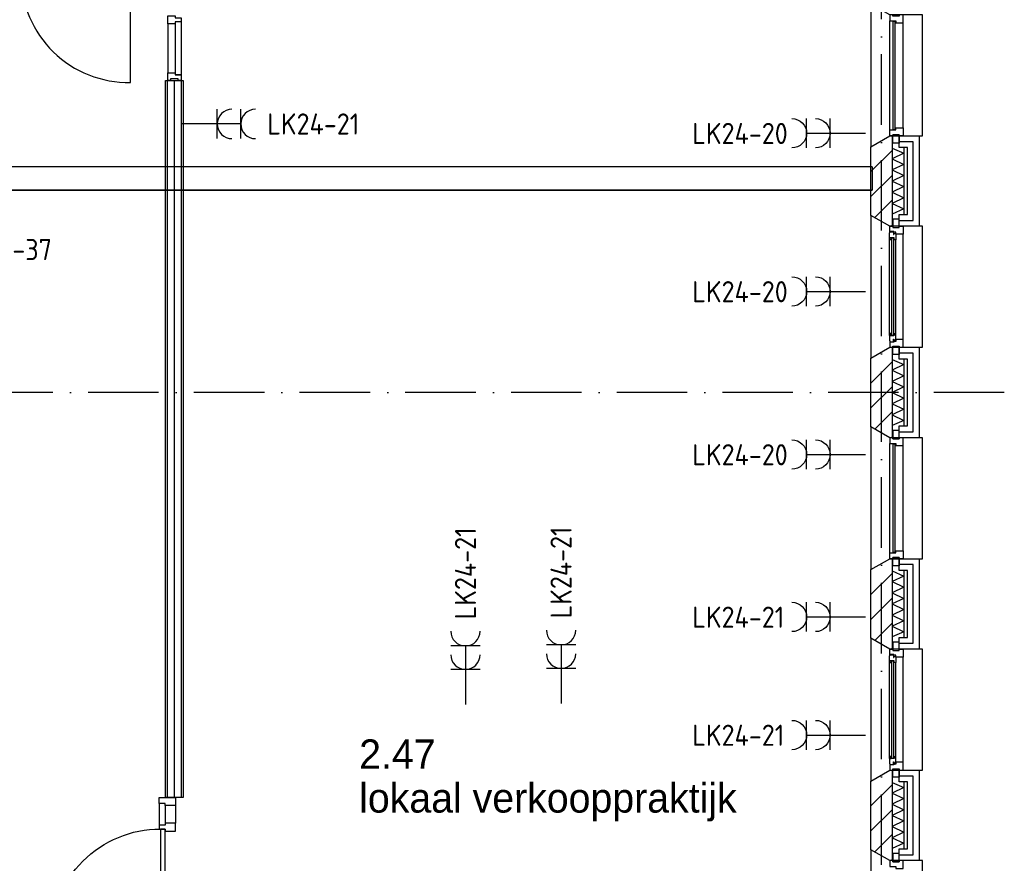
# Model space of a CAD drawing. Header units: millimetres. Extents: x -6587 to 112885, y 244 to 84344.
# Tile 18 of 57: x 26460 to 34844, y 30499 to 37681. Entities that reach past the tile are written whole.
import ezdxf
from ezdxf.enums import TextEntityAlignment as Align

# ---------------------------------------------------------------- set-up
doc = ezdxf.new("R2010")
doc.units = ezdxf.units.MM
doc.header["$LTSCALE"] = 100
doc.linetypes.add('DASHDOT', pattern=[9, 6, -1.5, 0, -1.5])
doc.layers.get('0').update_dxf_attribs({"color": 9, "linetype": 'CONTINUOUS'})
for name, color, linetype in [('AL$7----_STRAMIEN', 1, 'DASHDOT'), ('AL21----_BUITENWAND', 4, 'CONTINUOUS'), ('AL21K---_ISOLATIE', 1, 'CONTINUOUS'), ('AL22----_BINNENWAND', 7, 'CONTINUOUS'), ('AL28----_KONSTRUKTIE', 3, 'CONTINUOUS'), ('AL31----_BUITENKOZ', 7, 'CONTINUOUS'), ('AL32----_BINNENKOZ', 7, 'CONTINUOUS'), ('AL32----_DRAAIRICHTING', 1, 'CONTINUOUS'), ('ALL-----_REFLIJNEN', 8, 'CONTINUOUS'), ('ALXA3---_VOLZWART', 14, 'CONTINUOUS'), ('ALXAB---_PREFABBETON', 1, 'CONTINUOUS'), ('BOUW', 8, 'CONTINUOUS'), ('EB62203-_ATTRIB', 2, 'CONTINUOUS'), ('EL62203-_KRACHT-WCD230', 3, 'CONTINUOUS'), ('KABELGOOT1', 8, 'CONTINUOUS'), ('LIJN025', 10, 'CONTINUOUS')]:
    doc.layers.add(name, color=color, linetype=linetype)
doc.styles.add('1_8', font='iso', dxfattribs={"width": 0.7, "height": 1.8})
doc.styles.add('2_0', font='iso', dxfattribs={"height": 200})
doc.styles.add('BURO-025', font='BUROFONT.shx', dxfattribs={"height": 250})
doc.styles.add('NORATT', font='isocp.shx')
doc.styles.get("Standard").update_dxf_attribs({"font": 'iso.shx'})

# ---------------------------------------------------------------- blocks, each defined once
blk = doc.blocks.new('ES3W2A')
for p, q in [((1.25, 2), (-1.25, 2)), ((0, 2), (0, -3)), ((1.25, 0), (-1.25, 0))]:
    blk.add_line(p, q)
for centre in [(0, 3.25), (0, 1.25)]:
    blk.add_arc(centre, 1.25, 180, 0)
at = {"color": 0, "style": 'NORATT'}
for tag, flags, p in [('VERMOGEN', 9, (-2.5, 5)), ('GROEP', 8, (0, 5)), ('SCHAK', 8, (2.5, 5)), ('GELIJK', 9, (5, 5)), ('KAST', 9, (7, 5)), ('TAL', 8, (2.5, 5))]:
    blk.add_attdef(tag, text='', height=1.8, rotation=90, dxfattribs=dict(at, flags=flags)).set_placement(p, align=Align.MIDDLE_CENTER)
at = {"color": 0, "style": 'NORATT', "flags": 8}
blk.add_attdef('DOEL', text='', height=1.8, rotation=90, dxfattribs=at).set_placement((-2.5, 5), align=Align.MIDDLE_LEFT)
at = {"color": 0, "style": 'NORATT', "flags": 9}
blk.add_attdef('M_CODE', text='', height=1.8, dxfattribs=at).set_placement((0, 0), align=Align.MIDDLE_CENTER)
blk = doc.blocks.new('EH100000')
at = {"linetype": 'ByBlock'}
for p, q in [((1, 0.5), (0, 0.5)), ((1, 0.5, 1), (0, 0.5, 1)), ((0, -0.5, 1), (1, -0.5, 1)), ((1, -0.5), (0, -0.5))]:
    blk.add_line(p, q, dxfattribs=at)
at = {"linetype": 'ByBlock', "invisible_edges": 15}
for points in [[(1, -0.5), (0, -0.5), (0, 0.5), (1, 0.5)], [(0, 0.5), (1, 0.5), (1, 0.5, 1), (0, 0.5, 1)], [(0, -0.5, 1), (1, -0.5, 1), (1, -0.5), (0, -0.5)]]:
    blk.add_3dface(points, dxfattribs=at)
at = {"linetype": 'ByBlock', "style": '2_0', "flags": 8}
blk.add_attdef('FUNCTIE', text='', height=0.5, dxfattribs=at).set_placement((0.5, 0), align=Align.MIDDLE)
at = {"linetype": 'ByBlock', "flags": 9}
blk.add_attdef('SCHOT', text='', height=0.5, dxfattribs=at).set_placement((0.5, 0), align=Align.MIDDLE)
blk = doc.blocks.new('A$Cb38f1ce1')
at = {"layer": 'AL$7----_STRAMIEN', "color": 1}
blk.add_line((31593, 27980), (12094.2, 27980), dxfattribs=at)
blk.add_lwpolyline([(30547.7, 1456.2), (30547.7, 70088.1)], dxfattribs=at)
at = {"layer": 'AL21----_BUITENWAND', "color": 8}
for p, q in [((30698.7, 30065), (30698.7, 30165)), ((30698.7, 30165), (30867.7, 30165)), ((30867.7, 30165), (30867.7, 29395)), ((30767.7, 30065), (30698.7, 30065)), ((30767.7, 29495), (30767.7, 30065)), ((30698.7, 29495), (30767.7, 29495)), ((30698.7, 29395), (30698.7, 29495)), ((30867.7, 29395), (30698.7, 29395)), ((30698.7, 28265), (30698.7, 28365)), ((30698.7, 28365), (30867.7, 28365)), ((30867.7, 28365), (30867.7, 27595)), ((30767.7, 28265), (30698.7, 28265)), ((30767.7, 27695), (30767.7, 28265)), ((30698.7, 27695), (30767.7, 27695)), ((30698.7, 27595), (30698.7, 27695)), ((30867.7, 27595), (30698.7, 27595)), ((30698.7, 26465), (30698.7, 26565)), ((30698.7, 26565), (30867.7, 26565)), ((30867.7, 26565), (30867.7, 25795)), ((30767.7, 26465), (30698.7, 26465)), ((30767.7, 25895), (30767.7, 26465)), ((30698.7, 25895), (30767.7, 25895)), ((30698.7, 25795), (30698.7, 25895)), ((30867.7, 25795), (30698.7, 25795)), ((30698.7, 24665), (30698.7, 24765)), ((30698.7, 24765), (30867.7, 24765)), ((30867.7, 24765), (30867.7, 23995)), ((30767.7, 24665), (30698.7, 24665)), ((30767.7, 24095), (30767.7, 24665)), ((30698.7, 24095), (30767.7, 24095)), ((30698.7, 23995), (30698.7, 24095)), ((30867.7, 23995), (30698.7, 23995))]:
    blk.add_line(p, q, dxfattribs=at)
at = {"layer": 'AL21K---_ISOLATIE', "color": 8, "linetype": 'Continuous'}
for p, q in [((30637.7, 30065), (30637.7, 29495)), ((30637.7, 30060.8), (30737.7, 30017.5)), ((30737.7, 30017.5), (30637.7, 29970)), ((30737.7, 30065), (30737.7, 29495)), ((30637.7, 29970), (30737.7, 29922.5)), ((30737.7, 29922.5), (30637.7, 29875)), ((30637.7, 29875), (30737.7, 29827.5)), ((30737.7, 29827.5), (30637.7, 29780)), ((30637.7, 29780), (30737.7, 29732.5)), ((30737.7, 29732.5), (30637.7, 29685)), ((30637.7, 29685), (30737.7, 29637.5)), ((30737.7, 29637.5), (30637.7, 29590)), ((30637.7, 29590), (30737.7, 29542.5)), ((30737.7, 29542.5), (30637.7, 29499.2)), ((30637.7, 28265), (30637.7, 27695)), ((30637.7, 28260.8), (30737.7, 28217.5)), ((30737.7, 28265), (30737.7, 27695)), ((30737.7, 28217.5), (30637.7, 28170)), ((30637.7, 28170), (30737.7, 28122.5)), ((30737.7, 28122.5), (30637.7, 28075)), ((30637.7, 28075), (30737.7, 28027.5)), ((30737.7, 28027.5), (30637.7, 27980)), ((30637.7, 27980), (30737.7, 27932.5)), ((30737.7, 27932.5), (30637.7, 27885)), ((30637.7, 27885), (30737.7, 27837.5)), ((30737.7, 27837.5), (30637.7, 27790)), ((30637.7, 27790), (30737.7, 27742.5)), ((30737.7, 27742.5), (30637.7, 27699.2)), ((30637.7, 26465), (30637.7, 25895)), ((30637.7, 26460.8), (30737.7, 26417.5)), ((30737.7, 26417.5), (30637.7, 26370)), ((30737.7, 26465), (30737.7, 25895)), ((30637.7, 26370), (30737.7, 26322.5)), ((30737.7, 26322.5), (30637.7, 26275)), ((30637.7, 26275), (30737.7, 26227.5)), ((30737.7, 26227.5), (30637.7, 26180)), ((30637.7, 26180), (30737.7, 26132.5)), ((30737.7, 26132.5), (30637.7, 26085)), ((30637.7, 26085), (30737.7, 26037.5)), ((30737.7, 26037.5), (30637.7, 25990)), ((30637.7, 25990), (30737.7, 25942.5)), ((30737.7, 25942.5), (30637.7, 25899.2)), ((30637.7, 24665), (30637.7, 24095)), ((30637.7, 24660.8), (30737.7, 24617.5)), ((30737.7, 24665), (30737.7, 24095)), ((30737.7, 24617.5), (30637.7, 24570)), ((30637.7, 24570), (30737.7, 24522.5)), ((30737.7, 24522.5), (30637.7, 24475)), ((30637.7, 24475), (30737.7, 24427.5)), ((30737.7, 24427.5), (30637.7, 24380)), ((30637.7, 24380), (30737.7, 24332.5)), ((30737.7, 24332.5), (30637.7, 24285)), ((30637.7, 24285), (30737.7, 24237.5)), ((30737.7, 24237.5), (30637.7, 24190)), ((30637.7, 24190), (30737.7, 24142.5)), ((30737.7, 24142.5), (30637.7, 24099.2))]:
    blk.add_line(p, q, dxfattribs=at)
at = {"layer": 'AL22----_BINNENWAND', "color": 8}
for p, q in [((24451.4, 24531), (24451.4, 30635.8)), ((24451.4, 30635.8), (24601.4, 30635.8)), ((24601.4, 30635.8), (24601.4, 24531)), ((24601.4, 24531), (24451.4, 24531))]:
    blk.add_line(p, q, dxfattribs=at)
at = {"layer": 'AL22----_BINNENWAND', "color": 8, "linetype": 'Continuous'}
for p, q in [((24466.4, 24531), (24466.4, 30635.8)), ((24586.4, 24531), (24586.4, 30635.8))]:
    blk.add_line(p, q, dxfattribs=at)
at = {"layer": 'AL28----_KONSTRUKTIE', "color": 8}
for p, q in [((30457.7, 30072.6), (30617.7, 30165)), ((30617.7, 30165), (30637.7, 30165)), ((30637.7, 30165), (30637.7, 29395)), ((30457.7, 29487.4), (30457.7, 30072.6)), ((30617.7, 29395), (30457.7, 29487.4)), ((30637.7, 29395), (30617.7, 29395)), ((30457.7, 28272.6), (30617.7, 28365)), ((30617.7, 28365), (30637.7, 28365)), ((30637.7, 28365), (30637.7, 27595)), ((30457.7, 27687.4), (30457.7, 28272.6)), ((30617.7, 27595), (30457.7, 27687.4)), ((30637.7, 27595), (30617.7, 27595)), ((30457.7, 26472.6), (30617.7, 26565)), ((30617.7, 26565), (30637.7, 26565)), ((30637.7, 26565), (30637.7, 25795)), ((30457.7, 25887.4), (30457.7, 26472.6)), ((30617.7, 25795), (30457.7, 25887.4)), ((30637.7, 25795), (30617.7, 25795)), ((30457.7, 24672.6), (30617.7, 24765)), ((30617.7, 24765), (30637.7, 24765)), ((30637.7, 24765), (30637.7, 23995)), ((30457.7, 24087.4), (30457.7, 24672.6)), ((30617.7, 23995), (30457.7, 24087.4)), ((30637.7, 23995), (30617.7, 23995))]:
    blk.add_line(p, q, dxfattribs=at)
at = {"layer": 'AL31----_BUITENKOZ', "color": 8}
for points in [[(30617.7, 31195), (30457.7, 31287.4), (30457.7, 30072.6), (30617.7, 30165), (30897.7, 30165), (30897.7, 31195)], [(30642.7, 30175), (30698.7, 30175), (30698.7, 30104), (30642.7, 30104)], [(30617.7, 29395), (30457.7, 29487.4), (30457.7, 28272.6), (30617.7, 28365), (30897.7, 28365), (30897.7, 29395)], [(30642.7, 29385), (30698.7, 29385), (30698.7, 29456), (30642.7, 29456)], [(30614.7, 29338.3), (30618.9, 29340.7), (30618.9, 29347.8), (30648.7, 29347.8), (30648.7, 29325.3), (30653.7, 29325.3), (30653.7, 29333.3), (30668.7, 29333.3), (30668.7, 29328), (30668.7, 29280.9), (30655.7, 29278.8), (30655.7, 29295.8), (30614.7, 29295.8)], [(30617.7, 29395), (30642.7, 29395), (30642.7, 29385), (30698.7, 29385), (30698.7, 29395), (30731.7, 29395), (30731.7, 29328), (30668.7, 29328), (30668.7, 29345), (30653.7, 29345), (30653.7, 29351), (30617.7, 29351)], [(30617, 29295.8), (30630.5, 29295.8), (30630.5, 29278.8), (30617, 29278.8)], [(30614.7, 28421.7), (30618.9, 28419.2), (30618.9, 28412.2), (30648.7, 28412.2), (30648.7, 28434.7), (30653.7, 28434.7), (30653.7, 28426.7), (30668.7, 28426.7), (30668.7, 28432), (30668.7, 28479.1), (30655.7, 28481.2), (30655.7, 28464.2), (30614.7, 28464.2)], [(30617, 28464.2), (30630.5, 28464.2), (30630.5, 28481.2), (30617, 28481.2)], [(30617.7, 28365), (30642.7, 28365), (30642.7, 28375), (30698.7, 28375), (30698.7, 28365), (30731.7, 28365), (30731.7, 28432), (30668.7, 28432), (30668.7, 28415), (30653.7, 28415), (30653.7, 28409), (30617.7, 28409)], [(30642.7, 28375), (30698.7, 28375), (30698.7, 28304), (30642.7, 28304)], [(30617.7, 27595), (30457.7, 27687.4), (30457.7, 26472.6), (30617.7, 26565), (30897.7, 26565), (30897.7, 27595)], [(30642.7, 27585), (30698.7, 27585), (30698.7, 27656), (30642.7, 27656)], [(30642.7, 26575), (30698.7, 26575), (30698.7, 26504), (30642.7, 26504)], [(30617.7, 25795), (30457.7, 25887.4), (30457.7, 24672.6), (30617.7, 24765), (30897.7, 24765), (30897.7, 25795)], [(30642.7, 25785), (30698.7, 25785), (30698.7, 25856), (30642.7, 25856)], [(30614.7, 25738.3), (30618.9, 25740.7), (30618.9, 25747.8), (30648.7, 25747.8), (30648.7, 25725.3), (30653.7, 25725.3), (30653.7, 25733.3), (30668.7, 25733.3), (30668.7, 25728), (30668.7, 25680.9), (30655.7, 25678.8), (30655.7, 25695.8), (30614.7, 25695.8)], [(30617.7, 25795), (30642.7, 25795), (30642.7, 25785), (30698.7, 25785), (30698.7, 25795), (30731.7, 25795), (30731.7, 25728), (30668.7, 25728), (30668.7, 25745), (30653.7, 25745), (30653.7, 25751), (30617.7, 25751)], [(30617, 25695.8), (30630.5, 25695.8), (30630.5, 25678.8), (30617, 25678.8)], [(30614.7, 24821.7), (30618.9, 24819.2), (30618.9, 24812.2), (30648.7, 24812.2), (30648.7, 24834.7), (30653.7, 24834.7), (30653.7, 24826.7), (30668.7, 24826.7), (30668.7, 24832), (30668.7, 24879.1), (30655.7, 24881.2), (30655.7, 24864.2), (30614.7, 24864.2)], [(30617, 24864.2), (30630.5, 24864.2), (30630.5, 24881.2), (30617, 24881.2)], [(30617.7, 24765), (30642.7, 24765), (30642.7, 24775), (30698.7, 24775), (30698.7, 24765), (30731.7, 24765), (30731.7, 24832), (30668.7, 24832), (30668.7, 24815), (30653.7, 24815), (30653.7, 24809), (30617.7, 24809)], [(30642.7, 24775), (30698.7, 24775), (30698.7, 24704), (30642.7, 24704)], [(30617.7, 23995), (30457.7, 24087.4), (30457.7, 22872.6), (30617.7, 22965), (30897.7, 22965), (30897.7, 23995)], [(30642.7, 23985), (30698.7, 23985), (30698.7, 24056), (30642.7, 24056)]]:
    blk.add_lwpolyline(points, close=True, dxfattribs=at)
at = {"layer": 'AL31----_BUITENKOZ', "color": 8, "linetype": 'Continuous'}
for points in [[(30617.7, 31145), (30617.7, 31145), (30668.7, 31145), (30668.7, 31128), (30731.7, 31128), (30731.7, 31128), (30731.7, 31128), (30731.7, 31128), (30731.7, 31128), (30731.7, 31195), (30698.7, 31195), (30698.7, 31185), (30642.7, 31185), (30642.7, 31195), (30642.7, 31195), (30617.7, 31195)], [(30643.7, 30220), (30664.7, 30220), (30664.7, 31140), (30643.7, 31140)], [(30617.7, 30215), (30617.7, 30215), (30668.7, 30215), (30668.7, 30232), (30731.7, 30232), (30731.7, 30232), (30731.7, 30232), (30731.7, 30232), (30731.7, 30232), (30731.7, 30165), (30698.7, 30165), (30698.7, 30175), (30642.7, 30175), (30642.7, 30165), (30642.7, 30165), (30617.7, 30165)], [(30632.7, 28466.2), (30653.7, 28466.2), (30653.7, 29293.8), (30632.7, 29293.8)], [(30617.7, 27545), (30617.7, 27545), (30668.7, 27545), (30668.7, 27528), (30731.7, 27528), (30731.7, 27528), (30731.7, 27528), (30731.7, 27528), (30731.7, 27528), (30731.7, 27595), (30698.7, 27595), (30698.7, 27585), (30642.7, 27585), (30642.7, 27595), (30642.7, 27595), (30617.7, 27595)], [(30643.7, 26620), (30664.7, 26620), (30664.7, 27540), (30643.7, 27540)], [(30617.7, 26615), (30617.7, 26615), (30668.7, 26615), (30668.7, 26632), (30731.7, 26632), (30731.7, 26632), (30731.7, 26632), (30731.7, 26632), (30731.7, 26632), (30731.7, 26565), (30698.7, 26565), (30698.7, 26575), (30642.7, 26575), (30642.7, 26565), (30642.7, 26565), (30617.7, 26565)], [(30632.7, 24866.2), (30653.7, 24866.2), (30653.7, 25693.8), (30632.7, 25693.8)], [(30617.7, 23945), (30617.7, 23945), (30668.7, 23945), (30668.7, 23928), (30731.7, 23928), (30731.7, 23928), (30731.7, 23928), (30731.7, 23928), (30731.7, 23928), (30731.7, 23995), (30698.7, 23995), (30698.7, 23985), (30642.7, 23985), (30642.7, 23995), (30642.7, 23995), (30617.7, 23995)]]:
    blk.add_lwpolyline(points, close=True, dxfattribs=at)
at = {"layer": 'AL31----_BUITENKOZ', "color": 8}
for points in [[(30617.7, 30215), (30617.7, 31145)], [(30731.7, 30232), (30731.7, 31128)], [(30614.7, 28464.2), (30614.7, 29295.8)], [(30668.7, 28479.1), (30668.7, 29280.9)], [(30731.7, 28432), (30731.7, 29328)], [(30617.7, 26615), (30617.7, 27545)], [(30731.7, 26632), (30731.7, 27528)], [(30614.7, 24864.2), (30614.7, 25695.8)], [(30668.7, 24879.1), (30668.7, 25680.9)], [(30731.7, 24832), (30731.7, 25728)]]:
    blk.add_lwpolyline(points, dxfattribs=at)
at = {"layer": 'AL32----_BINNENKOZ', "color": 8}
blk.add_line((24584.9, 30685.8), (24533.9, 30685.8), dxfattribs=at)
for points in [[(24151.7, 30620.5), (24151.7, 31529.5)], [(24584.9, 31136.8), (24533.9, 31136.8), (24533.9, 31119.8), (24470.9, 31119.8), (24470.9, 31186.8), (24533.9, 31186.8), (24533.9, 31169.8), (24584.9, 31169.8), (24584.9, 31136.8)], [(24470.9, 31119.3), (24470.9, 30702.8)], [(24533.9, 31119.3), (24533.9, 30702.8)], [(24584.9, 31136.3), (24584.9, 30685.8)], [(24584.9, 30635.8), (24559.9, 30635.8), (24559.9, 30651.8), (24492.9, 30651.8), (24492.9, 30635.8), (24470.9, 30635.8), (24470.9, 30702.8), (24533.9, 30702.8), (24533.9, 30685.8), (24584.9, 30685.8), (24584.9, 30635.8)], [(24396.2, 24481), (24396.2, 24297)], [(24447.2, 24464), (24447.2, 24314)], [(24535.2, 24464), (24535.2, 24314)], [(24396.2, 24297), (24396.2, 24264), (24447.2, 24264), (24447.2, 24247), (24535.2, 24247), (24535.2, 24314), (24447.2, 24314), (24447.2, 24297), (24396.2, 24297), (24396.2, 24264)]]:
    blk.add_lwpolyline(points, dxfattribs=at)
for points in [[(24447.2, 24464), (24447.2, 24481), (24396.2, 24481), (24396.2, 24531), (24535.2, 24531), (24535.2, 24464)], [(24447.2, 24264), (24407.2, 24264), (24407.2, 23330), (24447.2, 23330)]]:
    blk.add_lwpolyline(points, close=True, dxfattribs=at)
blk.add_arc((24131.2, 31529.8), 909.5, 180.01951, 271.28898, dxfattribs=at)
at = {"layer": 'AL32----_DRAAIRICHTING', "color": 8}
blk.add_lwpolyline([(24407.2, 23330), (23473.2, 23330, -0.414214), (24407.2, 24264, -0.414214)], format="xyb", dxfattribs=at)
at = {"layer": 'ALL-----_REFLIJNEN', "color": 8, "linetype": 'Continuous'}
for p, q in [((24526.4, 24531), (24526.4, 30635.8)), ((30817.7, 30115), (30698.7, 30115)), ((30817.7, 29445), (30817.7, 30115)), ((30698.7, 29445), (30817.7, 29445)), ((30817.7, 28315), (30698.7, 28315)), ((30817.7, 27645), (30817.7, 28315)), ((30698.7, 27645), (30817.7, 27645)), ((30817.7, 26515), (30698.7, 26515)), ((30817.7, 25845), (30817.7, 26515)), ((30698.7, 25845), (30817.7, 25845)), ((30817.7, 24715), (30698.7, 24715)), ((30817.7, 24045), (30817.7, 24715)), ((30698.7, 24045), (30817.7, 24045))]:
    blk.add_line(p, q, dxfattribs=at)
at = {"layer": 'ALXA3---_VOLZWART', "color": 8}
for p, q in [((30817.7, 30115), (30698.7, 30115)), ((30817.7, 29445), (30817.7, 30115)), ((30698.7, 29445), (30817.7, 29445)), ((30817.7, 28315), (30698.7, 28315)), ((30817.7, 27645), (30817.7, 28315)), ((30698.7, 27645), (30817.7, 27645)), ((30817.7, 26515), (30698.7, 26515)), ((30817.7, 25845), (30817.7, 26515)), ((30698.7, 25845), (30817.7, 25845)), ((30817.7, 24715), (30698.7, 24715)), ((30817.7, 24045), (30817.7, 24715)), ((30698.7, 24045), (30817.7, 24045))]:
    blk.add_line(p, q, dxfattribs=at)
at = {"layer": 'ALXAB---_PREFABBETON', "color": 8}
for p, q in [((30637.7, 30040.5), (30457.7, 29860.5)), ((30637.7, 29828.4), (30457.7, 29648.4)), ((30637.7, 29616.2), (30490.1, 29468.6)), ((30637.7, 29404.1), (30628.6, 29395)), ((30637.7, 28240.5), (30457.7, 28060.5)), ((30637.7, 28028.4), (30457.7, 27848.4)), ((30637.7, 27816.2), (30490.1, 27668.6)), ((30637.7, 27604.1), (30628.6, 27595)), ((30637.7, 26440.5), (30457.7, 26260.5)), ((30637.7, 26228.4), (30457.7, 26048.4)), ((30637.7, 26016.2), (30490.1, 25868.6)), ((30637.7, 25804.1), (30628.6, 25795)), ((30637.7, 24640.5), (30457.7, 24460.5)), ((30637.7, 24428.4), (30457.7, 24248.4)), ((30637.7, 24216.2), (30490.1, 24068.6)), ((30637.7, 24004.1), (30628.6, 23995))]:
    blk.add_line(p, q, dxfattribs=at)
at = {"layer": 'KABELGOOT1'}
blk.add_line((30467.3, 29902.6, 3650), (30467.3, 29702.6, 3650), dxfattribs=at)
at = {"layer": 'KABELGOOT1', "xscale": 8153.999999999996, "yscale": 200, "zscale": 60}
blk.add_blockref('EH100000', (22313.3, 29802.6, 3650), dxfattribs=at)
at = {"layer": 'BOUW', "style": 'BURO-025'}
for s, p in [('2.47', (26099.6, 24776.9)), ('lokaal verkooppraktijk', (26099.6, 24403.8))]:
    blk.add_text(s, height=250, dxfattribs=at).set_placement(p)

msp = doc.modelspace()

# ---------------------------------------------------------------- block references
at = {"layer": 'EL62203-_KRACHT-WCD230'}
ref = msp.add_blockref('ES3W2A', (28143, 36793), dxfattribs=dict(at, xscale=100, yscale=100, zscale=100, rotation=270.0000000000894))
ref.add_attrib('GROEP', 'LK24-21', dxfattribs={"layer": 'EB62203-_ATTRIB', "color": 1, "height": 180, "style": '1_8', "flags": 8}).set_placement((28568, 36793), align=Align.MIDDLE_LEFT)
ref = msp.add_blockref('ES3W2A', (33361, 36714, 1050), dxfattribs=dict(at, xscale=-100, yscale=100, zscale=100, rotation=89.99999999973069))
ref.add_attrib('GROEP', 'LK24-20', dxfattribs={"layer": 'EB62203-_ATTRIB', "color": 1, "height": 180, "rotation": 360, "style": '1_8', "flags": 8}).set_placement((32187, 36712.2, 1050), align=Align.MIDDLE_LEFT)
ref = msp.add_blockref('ES3W2A', (25491, 35724, 1050), dxfattribs=dict(at, xscale=100, yscale=100, zscale=100, rotation=270.0000000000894))
ref.add_attrib('DOEL', 'ALG', dxfattribs={"layer": 'EB62203-_ATTRIB', "color": 1, "height": 180, "style": '1_8', "flags": 8}).set_placement((25486, 36013, 1050), align=Align.MIDDLE_LEFT)
ref.add_attrib('GROEP', 'LK24-37', dxfattribs={"layer": 'EB62203-_ATTRIB', "color": 1, "height": 180, "style": '1_8', "flags": 8}).set_placement((25916, 35724, 1050), align=Align.MIDDLE_LEFT)
ref = msp.add_blockref('ES3W2A', (33361, 35367, 1050), dxfattribs=dict(at, xscale=-100, yscale=100, zscale=100, rotation=89.99999999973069))
ref.add_attrib('GROEP', 'LK24-20', dxfattribs={"layer": 'EB62203-_ATTRIB', "color": 1, "height": 180, "rotation": 360, "style": '1_8', "flags": 8}).set_placement((32187, 35365.2, 1050), align=Align.MIDDLE_LEFT)
ref = msp.add_blockref('ES3W2A', (33361, 33979, 1050), dxfattribs=dict(at, xscale=-100, yscale=100, zscale=100, rotation=89.99999999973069))
ref.add_attrib('GROEP', 'LK24-20', dxfattribs={"layer": 'EB62203-_ATTRIB', "color": 1, "height": 180, "rotation": 360, "style": '1_8', "flags": 8}).set_placement((32187, 33977.2, 1050), align=Align.MIDDLE_LEFT)
ref = msp.add_blockref('ES3W2A', (30256, 32150, 1050), dxfattribs=dict(at, xscale=100, yscale=100, zscale=100, rotation=1.794564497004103e-10))
ref.add_attrib('GROEP', 'LK24-21', dxfattribs={"layer": 'EB62203-_ATTRIB', "color": 1, "height": 180, "rotation": 90, "style": '1_8', "flags": 8}).set_placement((30256, 32575, 1050), align=Align.MIDDLE_LEFT)
ref = msp.add_blockref('ES3W2A', (31070, 32158, 1050), dxfattribs=dict(at, xscale=100, yscale=100, zscale=100, rotation=1.794564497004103e-10))
ref.add_attrib('GROEP', 'LK24-21', dxfattribs={"layer": 'EB62203-_ATTRIB', "color": 1, "height": 180, "rotation": 90, "style": '1_8', "flags": 8}).set_placement((31070, 32583, 1050), align=Align.MIDDLE_LEFT)
ref = msp.add_blockref('ES3W2A', (33361, 32596, 1050), dxfattribs=dict(at, xscale=-100, yscale=100, zscale=100, rotation=89.99999999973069))
ref.add_attrib('GROEP', 'LK24-21', dxfattribs={"layer": 'EB62203-_ATTRIB', "color": 1, "height": 180, "rotation": 360, "style": '1_8', "flags": 8}).set_placement((32187, 32594.2, 1050), align=Align.MIDDLE_LEFT)
ref = msp.add_blockref('ES3W2A', (33361, 31591, 1050), dxfattribs=dict(at, xscale=-100, yscale=100, zscale=100, rotation=89.99999999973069))
ref.add_attrib('GROEP', 'LK24-21', dxfattribs={"layer": 'EB62203-_ATTRIB', "color": 1, "height": 180, "rotation": 360, "style": '1_8', "flags": 8}).set_placement((32187, 31589.2, 1050), align=Align.MIDDLE_LEFT)
at = {"layer": 'LIJN025'}
msp.add_blockref('A$Cb38f1ce1', (3251.2, 6526.8), dxfattribs=at)

doc.saveas('drawing.dxf')
